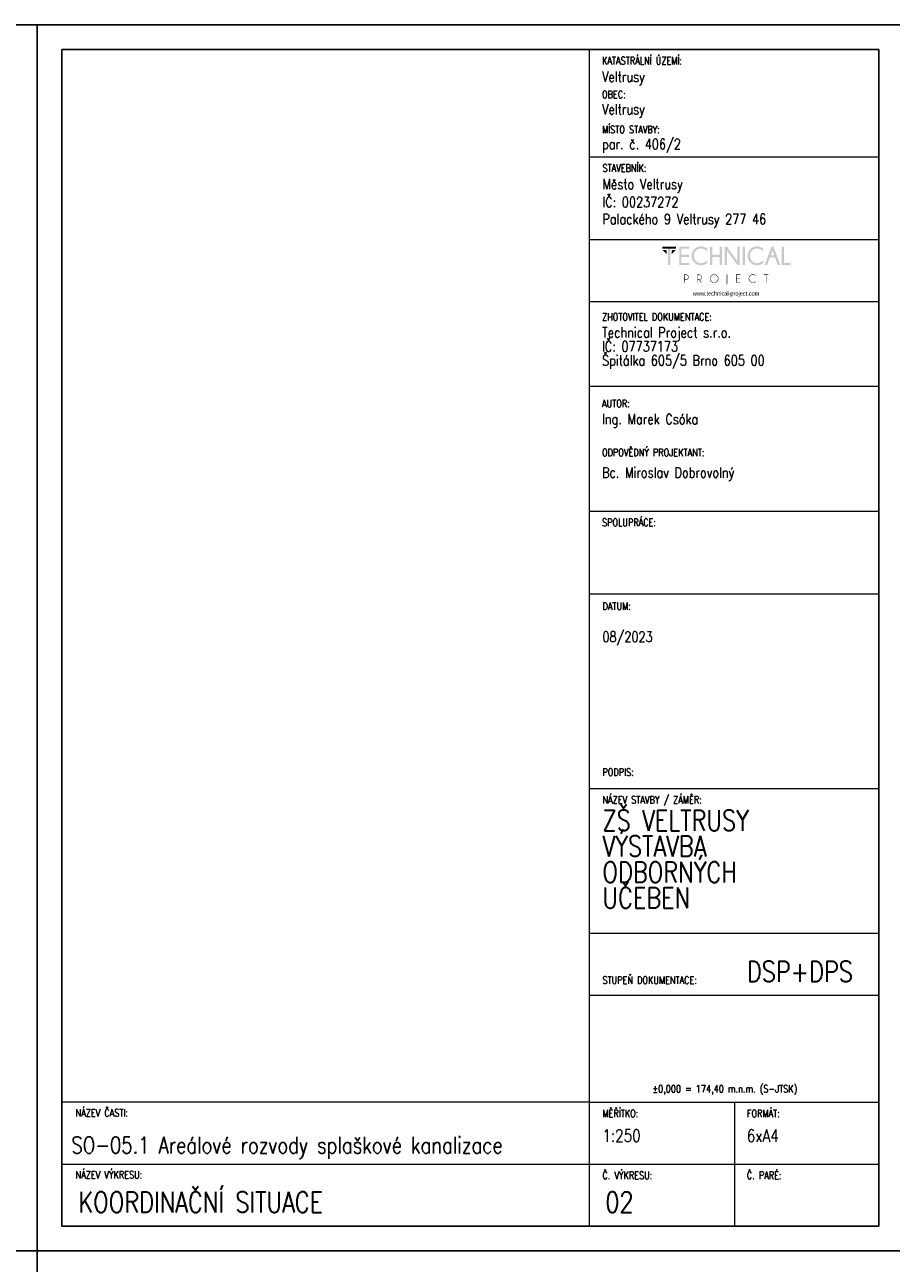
# Model space of a CAD drawing. Header units: millimetres. Extents: x -744 to 2301, y 2052 to 2943.
# Tile 11 of 31: x 408 to 618, y 2643 to 2943. Entities that reach past the tile are written whole.
import ezdxf

# ---------------------------------------------------------------- set-up
doc = ezdxf.new("R2010")
doc.units = ezdxf.units.MM
doc.header["$MEASUREMENT"] = 0
doc.layers.add('NETISK', color=7, linetype='Continuous', plot=False)
doc.layers.add('TP_01_Rozpiska', color=7, linetype='Continuous', lineweight=5)
doc.layers.add('Znojmoprojekt - Popisy.Znojmoprojekt', color=7, linetype='Continuous')
doc.styles.add('GENERATED_STYLE_4', font='arial.ttf')
doc.styles.add('ROMANS', font='romans.shx', dxfattribs={"width": 0.8})

# ---------------------------------------------------------------- blocks, each defined once
blk = doc.blocks.new('*U24')
for p, q in [((-210, 291), (-210, 297)), ((-204, 297), (-210, 297)), ((0, 297), (-210, 297)), ((-210, 297), (-210, 0)), ((0, 0), (0, 297)), ((-6, 297), (0, 297)), ((-6, 291), (-204, 291)), ((-204, 291), (-204, 6)), ((-6, 6), (-6, 291)), ((-210, 6), (-210, 0)), ((-204, 6), (-6, 6)), ((-210, 0), (0, 0))]:
    blk.add_line(p, q)
blk = doc.blocks.new('A$C01D51CA2')
at = {"layer": 'TP_01_Rozpiska'}
for points in [[(-45.09, 17.59), (-45.09, 16.91), (-40.45, 16.91), (-40.45, 17.59)], [(-43.15, 17.03), (-43.15, 11.39), (-42.38, 11.39), (-42.38, 17.03)], [(-36.03, 17.59), (-36.03, 16.91), (-38.63, 16.91), (-38.63, 14.83), (-36.03, 14.83), (-36.03, 14.15), (-38.63, 14.15), (-38.63, 12.08), (-36.03, 12.08), (-36.03, 11.39), (-39.4, 11.39), (-39.4, 17.59)], [(-28.26, 14.15), (-28.26, 11.39), (-29.05, 11.39), (-29.05, 17.59), (-28.26, 17.59), (-28.26, 14.83), (-25.73, 14.83), (-25.73, 17.59), (-24.94, 17.59), (-24.94, 11.39), (-25.73, 11.39), (-25.73, 14.15)], [(-23.29, 17.59), (-19.78, 12.64), (-19.78, 17.59), (-19, 17.59), (-19, 11.39), (-19.86, 11.39), (-23.29, 16.22), (-23.29, 11.39), (-24.07, 11.39), (-24.07, 17.59)], [(-18, 17.59), (-18, 11.39), (-17.23, 11.39), (-17.23, 17.59)], [(-4.92, 11.41), (-4.92, 17.59), (-4.14, 17.59), (-4.14, 12.08), (-1.91, 12.08), (-1.91, 11.41)], [(-45.09, 16.5), (-43.58, 14.97), (-43.58, 16.09), (-43.97, 16.5)], [(-40.45, 16.5), (-41.97, 14.97), (-41.97, 16.09), (-41.57, 16.5)], [(-18.85, 8.23), (-18.85, 8.07), (-20.1, 8.07), (-20.1, 6.92), (-18.85, 6.92), (-18.85, 6.76), (-20.1, 6.76), (-20.1, 5.6), (-18.85, 5.6), (-18.85, 5.44), (-20.25, 5.44), (-20.25, 8.23)], [(-10.06, 8.07), (-10.06, 5.44), (-10.22, 5.44), (-10.22, 8.07), (-10.93, 8.07), (-10.93, 8.23), (-9.35, 8.23), (-9.35, 8.07)]]:
    blk.add_hatch(color=256, dxfattribs=at).paths.add_polyline_path(points)
h = blk.add_hatch(color=256, dxfattribs=at)
edge = h.paths.add_edge_path()
edge.add_line((-30.26, 12.76), (-29.72, 12.28))
edge.add_spline(control_points=[(-29.72, 12.28), (-30.41, 11.65), (-31.18, 11.32), (-32.02, 11.32), (-32.02, 11.32), (-32.93, 11.32), (-33.68, 11.64), (-34.31, 12.26), (-34.31, 12.26), (-34.93, 12.89), (-35.23, 13.63), (-35.23, 14.5), (-35.23, 14.5), (-35.23, 15.35), (-34.93, 16.09), (-34.31, 16.72), (-34.31, 16.72), (-33.68, 17.36), (-32.93, 17.67), (-32.02, 17.67), (-32.02, 17.67), (-31.18, 17.67), (-30.41, 17.34), (-29.72, 16.7)], knot_values=[0, 0, 0, 0, 0.041667, 0.041667, 0.041667, 0.041767, 0.083333, 0.083333, 0.083333, 0.083433, 0.125, 0.125, 0.125, 0.1251, 0.166667, 0.166667, 0.166667, 0.166767, 0.208333, 0.208333, 0.208333, 0.208433, 1, 1, 1, 1], degree=3, periodic=0)
edge.add_line((-29.72, 16.7), (-30.26, 16.22))
edge.add_spline(control_points=[(-30.26, 16.22), (-30.82, 16.73), (-31.41, 16.98), (-32.02, 16.98), (-32.02, 16.98), (-32.68, 16.98), (-33.25, 16.73), (-33.73, 16.26), (-33.73, 16.26), (-34.21, 15.78), (-34.45, 15.19), (-34.45, 14.5), (-34.45, 14.5), (-34.45, 13.79), (-34.21, 13.22), (-33.73, 12.72), (-33.73, 12.72), (-33.25, 12.25), (-32.68, 12.02), (-32.02, 12.02), (-32.02, 12.02), (-31.41, 12.02), (-30.82, 12.26), (-30.26, 12.76)], knot_values=[0, 0, 0, 0, 0.041667, 0.041667, 0.041667, 0.041767, 0.083333, 0.083333, 0.083333, 0.083433, 0.125, 0.125, 0.125, 0.1251, 0.166667, 0.166667, 0.166667, 0.166767, 0.208333, 0.208333, 0.208333, 0.208433, 1, 1, 1, 1], degree=3, periodic=0)
h = blk.add_hatch(color=256, dxfattribs=at)
edge = h.paths.add_edge_path()
edge.add_line((-11.41, 12.76), (-10.87, 12.28))
edge.add_spline(control_points=[(-10.87, 12.28), (-11.56, 11.65), (-12.33, 11.32), (-13.17, 11.32), (-13.17, 11.32), (-14.07, 11.32), (-14.83, 11.64), (-15.45, 12.26), (-15.45, 12.26), (-16.08, 12.89), (-16.37, 13.63), (-16.37, 14.5), (-16.37, 14.5), (-16.37, 15.35), (-16.08, 16.09), (-15.45, 16.72), (-15.45, 16.72), (-14.83, 17.36), (-14.07, 17.67), (-13.17, 17.67), (-13.17, 17.67), (-12.33, 17.67), (-11.56, 17.34), (-10.87, 16.7)], knot_values=[0, 0, 0, 0, 0.041667, 0.041667, 0.041667, 0.041767, 0.083333, 0.083333, 0.083333, 0.083433, 0.125, 0.125, 0.125, 0.1251, 0.166667, 0.166667, 0.166667, 0.166767, 0.208333, 0.208333, 0.208333, 0.208433, 1, 1, 1, 1], degree=3, periodic=0)
edge.add_line((-10.87, 16.7), (-11.41, 16.22))
edge.add_spline(control_points=[(-11.41, 16.22), (-11.97, 16.73), (-12.56, 16.98), (-13.17, 16.98), (-13.17, 16.98), (-13.82, 16.98), (-14.4, 16.73), (-14.88, 16.26), (-14.88, 16.26), (-15.35, 15.78), (-15.6, 15.19), (-15.6, 14.5), (-15.6, 14.5), (-15.6, 13.79), (-15.35, 13.22), (-14.88, 12.72), (-14.88, 12.72), (-14.4, 12.25), (-13.82, 12.02), (-13.17, 12.02), (-13.17, 12.02), (-12.56, 12.02), (-11.97, 12.26), (-11.41, 12.76)], knot_values=[0, 0, 0, 0, 0.041667, 0.041667, 0.041667, 0.041767, 0.083333, 0.083333, 0.083333, 0.083433, 0.125, 0.125, 0.125, 0.1251, 0.166667, 0.166667, 0.166667, 0.166767, 0.208333, 0.208333, 0.208333, 0.208433, 1, 1, 1, 1], degree=3, periodic=0)
h = blk.add_hatch(color=256, dxfattribs=at)
h.paths.add_polyline_path([(-7.4, 14.65), (-7.99, 16.29), (-8.6, 14.65)])
h.paths.add_polyline_path([(-7.64, 17.59), (-5.41, 11.41), (-6.21, 11.41), (-7.15, 13.97), (-8.83, 13.97), (-9.78, 11.41), (-10.6, 11.41), (-8.33, 17.59)])
h = blk.add_hatch(color=256, dxfattribs=at)
edge = h.paths.add_edge_path()
edge.add_line((-37.56, 8.07), (-37.56, 6.57))
edge.add_line((-37.56, 6.57), (-37.08, 6.57))
edge.add_spline(control_points=[(-37.08, 6.57), (-36.89, 6.57), (-36.71, 6.64), (-36.56, 6.79), (-36.56, 6.79), (-36.41, 6.94), (-36.34, 7.12), (-36.34, 7.33), (-36.34, 7.33), (-36.34, 7.53), (-36.41, 7.71), (-36.56, 7.86), (-36.56, 7.86), (-36.71, 8), (-36.89, 8.07), (-37.08, 8.07)], knot_values=[0, 0, 0, 0, 0.0625, 0.0625, 0.0625, 0.0626, 0.125, 0.125, 0.125, 0.1251, 0.1875, 0.1875, 0.1875, 0.1876, 1, 1, 1, 1], degree=3, periodic=0)
edge.add_line((-37.08, 8.07), (-37.56, 8.07))
edge = h.paths.add_edge_path()
edge.add_line((-37.56, 6.41), (-37.56, 5.44))
edge.add_line((-37.56, 5.44), (-37.73, 5.44))
edge.add_line((-37.73, 5.44), (-37.73, 8.23))
edge.add_line((-37.73, 8.23), (-36.99, 8.23))
edge.add_spline(control_points=[(-36.99, 8.23), (-36.77, 8.2), (-36.59, 8.12), (-36.44, 7.97), (-36.44, 7.97), (-36.28, 7.79), (-36.18, 7.58), (-36.18, 7.33), (-36.18, 7.33), (-36.18, 7.07), (-36.28, 6.85), (-36.44, 6.67), (-36.44, 6.67), (-36.62, 6.51), (-36.84, 6.41), (-37.08, 6.41)], knot_values=[0, 0, 0, 0, 0.0625, 0.0625, 0.0625, 0.0626, 0.125, 0.125, 0.125, 0.1251, 0.1875, 0.1875, 0.1875, 0.1876, 1, 1, 1, 1], degree=3, periodic=0)
edge.add_line((-37.08, 6.41), (-37.56, 6.41))
h = blk.add_hatch(color=256, dxfattribs=at)
edge = h.paths.add_edge_path()
edge.add_line((-33.17, 8.07), (-33.17, 6.57))
edge.add_line((-33.17, 6.57), (-32.71, 6.57))
edge.add_spline(control_points=[(-32.71, 6.57), (-32.5, 6.57), (-32.32, 6.64), (-32.17, 6.79), (-32.17, 6.79), (-32.02, 6.94), (-31.96, 7.12), (-31.96, 7.33), (-31.96, 7.33), (-31.96, 7.53), (-32.02, 7.71), (-32.17, 7.86), (-32.17, 7.86), (-32.32, 8), (-32.5, 8.07), (-32.71, 8.07)], knot_values=[0, 0, 0, 0, 0.0625, 0.0625, 0.0625, 0.0626, 0.125, 0.125, 0.125, 0.1251, 0.1875, 0.1875, 0.1875, 0.1876, 1, 1, 1, 1], degree=3, periodic=0)
edge.add_line((-32.71, 8.07), (-33.17, 8.07))
edge = h.paths.add_edge_path()
edge.add_line((-32.66, 6.41), (-33.17, 6.41))
edge.add_line((-33.17, 6.41), (-33.17, 5.44))
edge.add_line((-33.17, 5.44), (-33.34, 5.44))
edge.add_line((-33.34, 5.44), (-33.34, 8.23))
edge.add_line((-33.34, 8.23), (-32.61, 8.23))
edge.add_spline(control_points=[(-32.61, 8.23), (-32.4, 8.2), (-32.22, 8.12), (-32.07, 7.97), (-32.07, 7.97), (-31.89, 7.79), (-31.79, 7.58), (-31.79, 7.33), (-31.79, 7.33), (-31.79, 7.07), (-31.89, 6.85), (-32.07, 6.69), (-32.07, 6.69), (-32.19, 6.56), (-32.33, 6.48), (-32.48, 6.44)], knot_values=[0, 0, 0, 0, 0.0625, 0.0625, 0.0625, 0.0626, 0.125, 0.125, 0.125, 0.1251, 0.1875, 0.1875, 0.1875, 0.1876, 1, 1, 1, 1], degree=3, periodic=0)
edge.add_line((-32.48, 6.44), (-31.84, 5.44))
edge.add_line((-31.84, 5.44), (-32.04, 5.44))
edge.add_line((-32.04, 5.44), (-32.66, 6.41))
h = blk.add_hatch(color=256, dxfattribs=at)
edge = h.paths.add_edge_path()
edge.add_spline(control_points=[(-27.62, 8.12), (-27.98, 8.12), (-28.27, 7.99), (-28.52, 7.74), (-28.52, 7.74), (-28.77, 7.49), (-28.9, 7.2), (-28.9, 6.84), (-28.9, 6.84), (-28.9, 6.49), (-28.77, 6.2), (-28.52, 5.95), (-28.52, 5.95), (-28.27, 5.7), (-27.98, 5.57), (-27.62, 5.57), (-27.62, 5.57), (-27.27, 5.57), (-26.98, 5.7), (-26.73, 5.95), (-26.73, 5.95), (-26.47, 6.2), (-26.35, 6.49), (-26.35, 6.84), (-26.35, 6.84), (-26.35, 7.2), (-26.47, 7.49), (-26.73, 7.74), (-26.73, 7.74), (-26.98, 7.99), (-27.27, 8.12), (-27.62, 8.12)], knot_values=[0, 0, 0, 0, 0.03125, 0.03125, 0.03125, 0.03135, 0.0625, 0.0625, 0.0625, 0.0626, 0.09375, 0.09375, 0.09375, 0.09385, 0.125, 0.125, 0.125, 0.1251, 0.15625, 0.15625, 0.15625, 0.15635, 0.1875, 0.1875, 0.1875, 0.1876, 0.21875, 0.21875, 0.21875, 0.21885, 1, 1, 1, 1], degree=3, periodic=0)
edge = h.paths.add_edge_path()
edge.add_spline(control_points=[(-26.61, 7.86), (-26.33, 7.58), (-26.19, 7.23), (-26.19, 6.84), (-26.19, 6.84), (-26.19, 6.44), (-26.33, 6.11), (-26.61, 5.83), (-26.61, 5.83), (-26.89, 5.56), (-27.22, 5.41), (-27.62, 5.41), (-27.62, 5.41), (-28.01, 5.41), (-28.36, 5.56), (-28.64, 5.83), (-28.64, 5.83), (-28.91, 6.11), (-29.05, 6.44), (-29.05, 6.84), (-29.05, 6.84), (-29.05, 7.23), (-28.91, 7.58), (-28.64, 7.86), (-28.64, 7.86), (-28.36, 8.14), (-28.01, 8.28), (-27.62, 8.28), (-27.62, 8.28), (-27.22, 8.28), (-26.89, 8.14), (-26.61, 7.86)], knot_values=[0, 0, 0, 0, 0.03125, 0.03125, 0.03125, 0.03135, 0.0625, 0.0625, 0.0625, 0.0626, 0.09375, 0.09375, 0.09375, 0.09385, 0.125, 0.125, 0.125, 0.1251, 0.15625, 0.15625, 0.15625, 0.15635, 0.1875, 0.1875, 0.1875, 0.1876, 0.21875, 0.21875, 0.21875, 0.21885, 1, 1, 1, 1], degree=3, periodic=0)
h = blk.add_hatch(color=256, dxfattribs=at)
edge = h.paths.add_edge_path()
edge.add_spline(control_points=[(-23.19, 5.39), (-23.19, 5.24), (-23.24, 5.13), (-23.34, 5.05), (-23.34, 5.05), (-23.44, 4.95), (-23.56, 4.9), (-23.69, 4.9)], knot_values=[0, 0, 0, 0, 0.125, 0.125, 0.125, 0.1251, 1, 1, 1, 1], degree=3, periodic=0)
edge.add_line((-23.69, 4.9), (-23.69, 5.05))
edge.add_spline(control_points=[(-23.69, 5.05), (-23.59, 5.05), (-23.52, 5.08), (-23.44, 5.14), (-23.44, 5.14), (-23.39, 5.21), (-23.36, 5.29), (-23.36, 5.41)], knot_values=[0, 0, 0, 0, 0.125, 0.125, 0.125, 0.1251, 1, 1, 1, 1], degree=3, periodic=0)
edge.add_line((-23.36, 5.41), (-23.36, 8.23))
edge.add_line((-23.36, 8.23), (-23.19, 8.23))
edge.add_line((-23.19, 8.23), (-23.19, 5.39))
h = blk.add_hatch(color=256, dxfattribs=at)
edge = h.paths.add_edge_path()
edge.add_line((-13.73, 5.88), (-13.61, 5.79))
edge.add_spline(control_points=[(-13.61, 5.79), (-13.87, 5.54), (-14.2, 5.41), (-14.56, 5.41), (-14.56, 5.41), (-14.96, 5.41), (-15.3, 5.56), (-15.58, 5.83), (-15.58, 5.83), (-15.86, 6.11), (-15.99, 6.44), (-15.99, 6.84), (-15.99, 6.84), (-15.99, 7.23), (-15.86, 7.58), (-15.58, 7.86), (-15.58, 7.86), (-15.3, 8.14), (-14.96, 8.27), (-14.56, 8.27), (-14.56, 8.27), (-14.2, 8.27), (-13.87, 8.15), (-13.61, 7.89)], knot_values=[0, 0, 0, 0, 0.041667, 0.041667, 0.041667, 0.041767, 0.083333, 0.083333, 0.083333, 0.083433, 0.125, 0.125, 0.125, 0.1251, 0.166667, 0.166667, 0.166667, 0.166767, 0.208333, 0.208333, 0.208333, 0.208433, 1, 1, 1, 1], degree=3, periodic=0)
edge.add_line((-13.61, 7.89), (-13.73, 7.79))
edge.add_spline(control_points=[(-13.73, 7.79), (-13.97, 8), (-14.25, 8.1), (-14.56, 8.1), (-14.56, 8.1), (-14.93, 8.1), (-15.22, 7.99), (-15.47, 7.74), (-15.47, 7.74), (-15.72, 7.49), (-15.85, 7.2), (-15.85, 6.84), (-15.85, 6.84), (-15.85, 6.49), (-15.72, 6.2), (-15.47, 5.95), (-15.47, 5.95), (-15.22, 5.7), (-14.93, 5.57), (-14.56, 5.57), (-14.56, 5.57), (-14.25, 5.57), (-13.97, 5.67), (-13.73, 5.88)], knot_values=[0, 0, 0, 0, 0.041667, 0.041667, 0.041667, 0.041767, 0.083333, 0.083333, 0.083333, 0.083433, 0.125, 0.125, 0.125, 0.1251, 0.166667, 0.166667, 0.166667, 0.166767, 0.208333, 0.208333, 0.208333, 0.208433, 1, 1, 1, 1], degree=3, periodic=0)
at = {"layer": 'Znojmoprojekt - Popisy.Znojmoprojekt', "color": 7, "linetype": 'Continuous', "lineweight": 13, "insert": (-23.61, 1.59), "char_height": 1.5, "width": 19.5072, "attachment_point": 5, "style": 'GENERATED_STYLE_4'}
blk.add_mtext('\\A1;{\\fBahnschrift Light|b0|i0|c238|p34;\\W0.75;www.technical-project.com}', dxfattribs=at)

msp = doc.modelspace()

# ---------------------------------------------------------------- linework, layer by layer
at = {"layer": 'TP_01_Rozpiska'}
for p, q in [((544.88, 2651.81), (544.88, 2936.81)), ((544.88, 2936.81), (614.98, 2936.81)), ((544.88, 2910.81), (614.98, 2910.81)), ((544.88, 2890.81), (614.88, 2890.81)), ((544.88, 2875.74), (614.88, 2875.74)), ((544.88, 2855.29), (614.88, 2855.29)), ((544.88, 2824.98), (614.88, 2824.98)), ((544.88, 2804.98), (614.88, 2804.98)), ((544.88, 2757.78), (614.98, 2757.78)), ((544.88, 2722.78), (614.98, 2722.78)), ((544.88, 2681.81), (416.98, 2681.81)), ((416.98, 2651.81), (416.98, 2681.81)), ((544.88, 2681.81), (614.98, 2681.81)), ((579.98, 2681.81), (579.98, 2651.81)), ((416.98, 2666.81), (614.98, 2666.81))]:
    msp.add_line(p, q, dxfattribs=at)
at = {"layer": 'TP_01_Rozpiska', "color": 7, "linetype": 'Continuous', "lineweight": 13}
msp.add_line((544.88, 2707.78), (614.98, 2707.78), dxfattribs=at)

# ---------------------------------------------------------------- block references
at = {"xscale": 0.7200000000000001, "yscale": 0.7200000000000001, "zscale": 0.7200000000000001}
msp.add_blockref('A$C01D51CA2', (594.95, 2876.4), dxfattribs=at)
at = {"layer": 'NETISK'}
for p in [(410.98, 2645.81), (620.98, 2645.81), (410.98, 2348.81), (620.98, 2348.81)]:
    msp.add_blockref('*U24', p, dxfattribs=at)

# ---------------------------------------------------------------- texts
at = {"color": 7, "linetype": 'Continuous', "lineweight": 0, "char_height": 1.8, "attachment_point": 1, "style": 'ROMANS'}
for s, insert in [('\\A1;KATASTRÁLNÍ ÚZEMÍ:', (547.88, 2935)), ('\\A1;OBEC:', (547.88, 2926.84)), ('\\A1;MÍSTO STAVBY:', (547.88, 2918.33)), ('\\A1;STAVEBNÍK:', (547.98, 2909)), ('\\A1;ZHOTOVITEL DOKUMENTACE:', (547.88, 2872.94)), ('\\A1;AUTOR:', (547.88, 2851.96)), ('\\A1;ODPOVĚDNÝ PROJEKTANT:', (547.88, 2840.1)), ('\\A1;SPOLUPRÁCE:', (547.88, 2823.17)), ('\\A1;DATUM:', (547.98, 2802.88)), ('\\A1;PODPIS:', (547.98, 2762.66)), ('\\A1;NÁZEV STAVBY / ZÁMĚR:', (547.98, 2755.97)), ('\\A1;STUPEŇ DOKUMENTACE:', (547.98, 2712.3)), ('\\A1;±0,000 = 174,40 m.n.m. (S-JTSK)', (560.12, 2685.98)), ('\\A1;NÁZEV ČASTI:', (420.29, 2680.14)), ('\\A1;{\\Fromand|c238;MĚŘÍTKO:}', (547.98, 2680)), ('\\A1;FORMÁT:', (582.98, 2680)), ('\\A1;NÁZEV VÝKRESU:', (420.29, 2665.14)), ('\\A1;{\\Fromand|c238;Č. VÝKRESU:}', (547.98, 2665)), ('\\A1;{\\Fromand|c238;Č. PARÉ:}', (582.98, 2665))]:
    msp.add_mtext(s, dxfattribs=dict(at, insert=insert))
at = {"color": 7, "linetype": 'Continuous', "lineweight": 25, "style": 'ROMANS'}
for s, insert, char_height, attachment_point in [('\\A1;Veltrusy', (547.88, 2928.12), 2.5, 7), ('\\A1;Veltrusy', (547.88, 2920.26), 2.5, 7), ('\\A1;par. č. 406/2', (547.88, 2911.81), 2.5, 7), ('\\A1;Město Veltrusy', (547.98, 2902.12), 2.5, 7), ('\\A1;IČ: 00237272', (547.98, 2898.6), 2.5, 7), ('\\A1;Palackého 9 Veltrusy 277 46', (547.98, 2893.65), 2.5, 7), ('\\A1;Ing. Marek Csóka', (547.88, 2848.54), 2.5, 1), ('\\A1;08/2023', (547.98, 2795.8), 2.5, 1), ('\\A1;DSP+DPS', (582.98, 2715.96), 5, 1), ('\\A1;SO-05.1 Areálové rozvody splaškové kanalizace', (419.3, 2673.42), 4, 1), ('\\A1;1:250', (547.98, 2675.21), 3, 1), ('\\A1;6xA4', (582.98, 2675.19), 3, 1), ('\\A1;KOORDINAČNÍ SITUACE', (420.96, 2660.08), 5, 1), ('\\A1;02', (548.68, 2660.08), 5, 1)]:
    msp.add_mtext(s, dxfattribs=dict(at, insert=insert, char_height=char_height, attachment_point=attachment_point))
at = {"color": 7, "linetype": 'Continuous', "lineweight": 25, "char_height": 2.5, "attachment_point": 1, "style": 'ROMANS'}
for s, insert, line_spacing_factor in [('\\A1;Technical Project s.r.o.\\PIČ: 07737173\\PŠpitálka 605/5 Brno 605 00', (547.88, 2869.52), 0.811616), ('\\A1;Bc. Miroslav Dobrovolný', (547.88, 2835.59), 0.783211)]:
    msp.add_mtext(s, dxfattribs=dict(at, insert=insert, line_spacing_factor=line_spacing_factor))
at = {"color": 7, "linetype": 'Continuous', "lineweight": 25, "insert": (547.98, 2752.57), "char_height": 5, "width": 48.0061, "attachment_point": 1, "line_spacing_factor": 0.75, "style": 'ROMANS'}
msp.add_mtext('\\A1;ZŠ VELTRUSY  VÝSTAVBA \\PODBORNÝCH \\PUČEBEN', dxfattribs=at)

doc.saveas('drawing.dxf')
